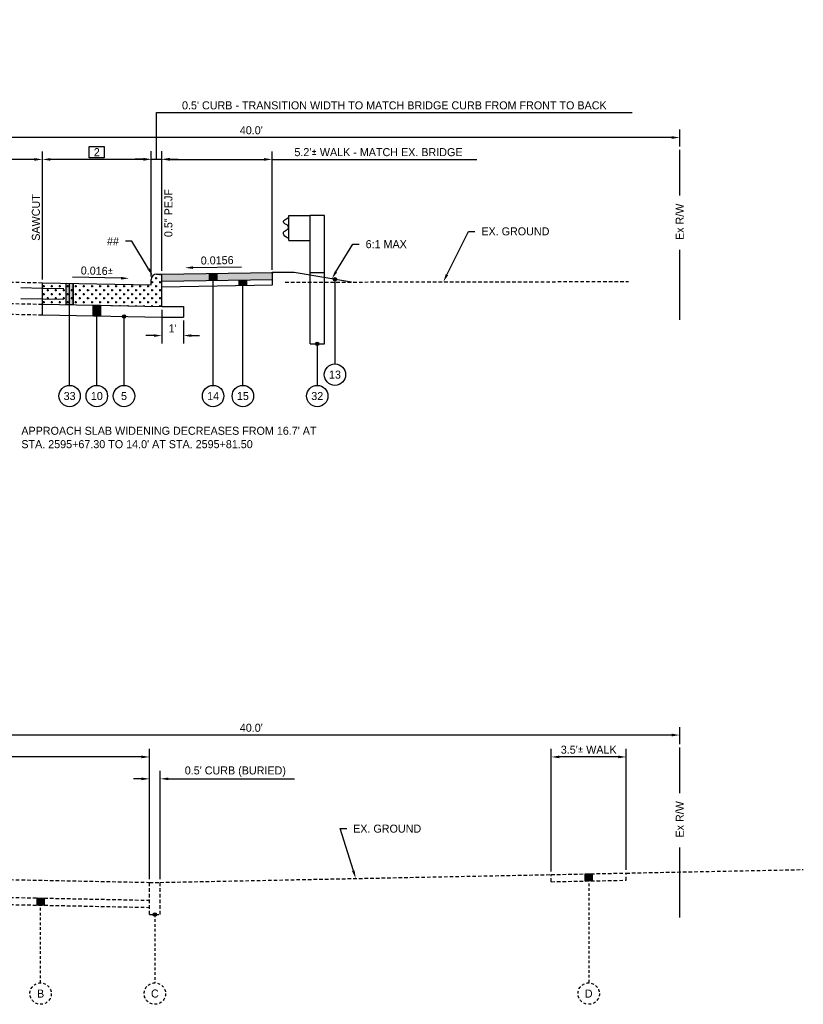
# Model space of a CAD drawing. Header units: feet. Extents: x 904 to 1979, y -2403 to -1843.
# Tile 14 of 34: x 1892 to 1928, y -2173 to -2127. Entities that reach past the tile are written whole.
import ezdxf
from ezdxf import colors
from ezdxf.entities.mleader import LeaderData, LeaderLine
from ezdxf.lldxf.tags import DXFTag
from ezdxf.math import Vec2, Vec3

# ---------------------------------------------------------------- set-up
doc = ezdxf.new("R2010")
doc.units = ezdxf.units.FT
doc.header["$MEASUREMENT"] = 0
doc.linetypes.add('HIDDEN', pattern=[0.375, 0.25, -0.125])
doc.linetypes.add('OhDOT_USTN3', pattern=[0.22, 0.165, -0.055])
for name, color, linetype in [('PV_X_EOP', 27, 'OhDOT_USTN3'), ('RD_P_GR_Rt', 1, 'grrtpr'), ('RD_P_Text', 1, 'Continuous'), ('RW_X_Fee_RW', 50, 'rowex'), ('SC_Shading1_Resurfacing', 247, 'Continuous'), ('SC_Shading2', 255, 'Continuous')]:
    doc.layers.add(name, color=color, linetype=linetype)
doc.styles.add('Slanted-Normal', font='font31.shx', dxfattribs={"height": 0.1})
doc.styles.get("Standard").update_dxf_attribs({"font": 'font31.shx'})
doc.styles.add('Straight-Normal', font='font30.shx', dxfattribs={"height": 0.1})
tags = doc.linetypes.add('grrtpr', pattern='A,0.18,["●",Standard,S=0.134,R=0,X=0,Y=-0.0925],0.135', length=0.315).pattern_tags.tags
tags[4] = DXFTag(74, 10)
doc.linetypes.add('rowex', pattern='A,0.75,-0.05,["Ex R/W",Straight-Normal,S=1,R=0,X=0,Y=-0.06],-0.7,0.75,-0.3,0.75,-0.3,0.75,-0.3,0.75,-0.3', length=5.7)
doc.dimstyles.new('COEC', dxfattribs={"dimscale": 13.9, "dimtxt": 0.18, "dimasz": 0.18, "dimexe": 0.18, "dimexo": 0.0625, "dimgap": 0.09, "dimtad": 1, "dimzin": 0, "dimdsep": 46, "dimtxsty": 'Standard', "dimcen": 0.09, "dimclrd": 256, "dimclre": 256, "dimclrt": 256, "dimaunit": 1, "dimadec": 4, "dimazin": 0, "dimtfac": 1, "dimtofl": 0, "dimtmove": 0, "dimatfit": 3, "dimfxl": 1, "dimtolj": 1, "dimtzin": 0, "dimlwd": -1, "dimlwe": -1, "dimarcsym": 0})

# ---------------------------------------------------------------- blocks, each defined once
blk = doc.blocks.new('*D1245')
at = {"layer": 'Defpoints', "color": 0, "transparency": 16777216}
for p in [(1882.37, -2132.317), (1882.37, -2132.894), (1922.37, -2132.894)]:
    blk.add_point(p, dxfattribs=at)
at = {"layer": 'RD_P_Text', "transparency": 16777216}
for p, q in [((1882.37, -2132.744), (1882.37, -2131.942)), ((1922.37, -2132.744), (1922.37, -2131.942)), ((1921.995, -2132.317), (1882.745, -2132.317))]:
    blk.add_line(p, q, dxfattribs=at)
for points in [[(1882.745, -2132.255), (1882.745, -2132.38), (1882.37, -2132.317)], [(1921.995, -2132.255), (1921.995, -2132.38), (1922.37, -2132.317)]]:
    blk.add_solid(points, dxfattribs=at)
at = {"layer": 'RD_P_Text', "transparency": 16777216, "insert": (1902.37, -2131.98), "char_height": 0.375, "attachment_point": 5}
blk.add_mtext("\\A1;40.0'", dxfattribs=at)
blk = doc.blocks.new('*D1247')
at = {"layer": 'Defpoints', "color": 0, "transparency": 16777216}
for p in [(1882.37, -2132.894), (1882.37, -2133.34), (1892.62, -2139.099)]:
    blk.add_point(p, dxfattribs=at)
at = {"layer": 'RD_P_Text', "transparency": 16777216}
for p, q in [((1882.37, -2133.044), (1882.37, -2133.715)), ((1892.62, -2138.949), (1892.62, -2132.965)), ((1892.245, -2133.34), (1882.745, -2133.34))]:
    blk.add_line(p, q, dxfattribs=at)
for points in [[(1882.745, -2133.277), (1882.745, -2133.402), (1882.37, -2133.34)], [(1892.245, -2133.277), (1892.245, -2133.402), (1892.62, -2133.34)]]:
    blk.add_solid(points, dxfattribs=at)
at = {"layer": 'RD_P_Text', "transparency": 16777216, "insert": (1887.495, -2133.002), "char_height": 0.375, "attachment_point": 5}
blk.add_mtext("\\A1;10.3'", dxfattribs=at)
blk = doc.blocks.new('*D1251')
at = {"layer": 'Defpoints', "color": 0, "transparency": 16777216}
for p in [(1892.62, -2133.34), (1897.7, -2138.951), (1892.62, -2139.099)]:
    blk.add_point(p, dxfattribs=at)
at = {"layer": 'RD_P_Text', "transparency": 16777216}
for p, q in [((1892.62, -2138.949), (1892.62, -2132.965)), ((1897.7, -2138.801), (1897.7, -2132.965)), ((1897.325, -2133.34), (1892.995, -2133.34))]:
    blk.add_line(p, q, dxfattribs=at)
for points in [[(1892.995, -2133.277), (1892.995, -2133.402), (1892.62, -2133.34)], [(1897.325, -2133.277), (1897.325, -2133.402), (1897.7, -2133.34)]]:
    blk.add_solid(points, dxfattribs=at)
at = {"layer": 'RD_P_Text', "transparency": 16777216, "insert": (1895.16, -2133.002), "char_height": 0.375, "attachment_point": 5}
blk.add_mtext('\\A1;2', dxfattribs=at)
blk = doc.blocks.new('*D1252')
at = {"layer": 'Defpoints', "color": 0, "transparency": 16777216}
for p in [(1903.346, -2133.34), (1898.2, -2138.701), (1903.346, -2138.64)]:
    blk.add_point(p, dxfattribs=at)
at = {"layer": 'RD_P_Text', "transparency": 16777216}
for p, q in [((1898.2, -2138.551), (1898.2, -2132.965)), ((1903.346, -2138.49), (1903.346, -2132.965)), ((1898.575, -2133.34), (1902.971, -2133.34)), ((1903.346, -2133.34), (1912.891, -2133.34))]:
    blk.add_line(p, q, dxfattribs=at)
for points in [[(1898.575, -2133.277), (1898.575, -2133.402), (1898.2, -2133.34)], [(1902.971, -2133.277), (1902.971, -2133.402), (1903.346, -2133.34)]]:
    blk.add_solid(points, dxfattribs=at)
at = {"layer": 'RD_P_Text', "transparency": 16777216, "insert": (1908.306, -2133.002), "char_height": 0.375, "attachment_point": 5}
blk.add_mtext("\\A1;5.2'{\\fISOCPEUR|b0|i0|c0|p34;%%P} WALK - MATCH EX. BRIDGE", dxfattribs=at)
blk = doc.blocks.new('*D1254')
at = {"layer": 'Defpoints', "color": 0, "transparency": 16777216}
for p in [(1898.2, -2133.329), (1897.7, -2138.951), (1898.2, -2138.701)]:
    blk.add_point(p, dxfattribs=at)
at = {"layer": 'RD_P_Text', "transparency": 16777216}
for p, q in [((1897.95, -2133.329), (1897.944, -2131.154)), ((1897.944, -2131.154), (1920.149, -2131.154)), ((1897.7, -2138.801), (1897.7, -2132.954)), ((1898.2, -2138.551), (1898.2, -2132.954)), ((1897.325, -2133.329), (1896.95, -2133.329)), ((1897.7, -2133.329), (1898.2, -2133.329)), ((1898.575, -2133.329), (1898.95, -2133.329))]:
    blk.add_line(p, q, dxfattribs=at)
for points in [[(1897.325, -2133.267), (1897.325, -2133.392), (1897.7, -2133.329)], [(1898.575, -2133.267), (1898.575, -2133.392), (1898.2, -2133.329)]]:
    blk.add_solid(points, dxfattribs=at)
at = {"layer": 'RD_P_Text', "transparency": 16777216, "insert": (1909.047, -2130.817), "char_height": 0.375, "attachment_point": 5}
blk.add_mtext("\\A1;0.5' CURB - TRANSITION WIDTH TO MATCH BRIDGE CURB FROM FRONT TO BACK", dxfattribs=at)
blk = doc.blocks.new('*D1256')
at = {"layer": 'Defpoints', "color": 0, "transparency": 16777216}
for p in [(1898.2, -2140.211), (1899.2, -2140.711), (1899.2, -2141.568)]:
    blk.add_point(p, dxfattribs=at)
at = {"layer": 'RD_P_Text', "transparency": 16777216}
for p, q in [((1898.2, -2140.361), (1898.2, -2141.943)), ((1899.2, -2140.861), (1899.2, -2141.943)), ((1897.825, -2141.568), (1897.45, -2141.568)), ((1899.575, -2141.568), (1899.95, -2141.568))]:
    blk.add_line(p, q, dxfattribs=at)
for points in [[(1897.825, -2141.506), (1897.825, -2141.631), (1898.2, -2141.568)], [(1899.575, -2141.506), (1899.575, -2141.631), (1899.2, -2141.568)]]:
    blk.add_solid(points, dxfattribs=at)
at = {"layer": 'RD_P_Text', "transparency": 16777216, "insert": (1898.7, -2141.231), "char_height": 0.375, "attachment_point": 5}
blk.add_mtext("\\A1;1'", dxfattribs=at)
blk = doc.blocks.new('*D1260')
at = {"layer": 'Defpoints', "color": 0, "transparency": 16777216}
for p in [(1882.37, -2160.227), (1882.37, -2160.804), (1922.37, -2160.804)]:
    blk.add_point(p, dxfattribs=at)
at = {"layer": 'RD_P_Text', "transparency": 16777216}
for p, q in [((1882.37, -2160.654), (1882.37, -2159.852)), ((1922.37, -2160.654), (1922.37, -2159.852)), ((1921.995, -2160.227), (1882.745, -2160.227))]:
    blk.add_line(p, q, dxfattribs=at)
for points in [[(1882.745, -2160.164), (1882.745, -2160.289), (1882.37, -2160.227)], [(1921.995, -2160.164), (1921.995, -2160.289), (1922.37, -2160.227)]]:
    blk.add_solid(points, dxfattribs=at)
at = {"layer": 'RD_P_Text', "transparency": 16777216, "insert": (1902.37, -2159.889), "char_height": 0.375, "attachment_point": 5}
blk.add_mtext("\\A1;40.0'", dxfattribs=at)
blk = doc.blocks.new('*D1258')
at = {"layer": 'Defpoints', "color": 0, "transparency": 16777216}
for p in [(1882.37, -2160.804), (1882.37, -2161.25), (1897.62, -2167.109)]:
    blk.add_point(p, dxfattribs=at)
at = {"layer": 'RD_P_Text', "transparency": 16777216}
for p, q in [((1882.37, -2160.954), (1882.37, -2161.625)), ((1897.62, -2166.959), (1897.62, -2160.875)), ((1897.245, -2161.25), (1882.745, -2161.25))]:
    blk.add_line(p, q, dxfattribs=at)
for points in [[(1882.745, -2161.187), (1882.745, -2161.312), (1882.37, -2161.25)], [(1897.245, -2161.187), (1897.245, -2161.312), (1897.62, -2161.25)]]:
    blk.add_solid(points, dxfattribs=at)
at = {"layer": 'RD_P_Text', "transparency": 16777216, "insert": (1889.995, -2160.912), "char_height": 0.375, "attachment_point": 5}
blk.add_mtext("\\A1;15.3'{\\fISOCPEUR|b0|i0|c0|p34;%%P}", dxfattribs=at)
blk = doc.blocks.new('*D1262')
at = {"layer": 'Defpoints', "color": 0, "transparency": 16777216}
for p in [(1897.62, -2162.272), (1897.62, -2167.109), (1898.12, -2167.109)]:
    blk.add_point(p, dxfattribs=at)
at = {"layer": 'RD_P_Text', "transparency": 16777216}
for p, q in [((1897.62, -2166.959), (1897.62, -2161.897)), ((1898.12, -2166.959), (1898.12, -2161.897)), ((1897.245, -2162.272), (1896.87, -2162.272)), ((1898.495, -2162.272), (1904.381, -2162.272))]:
    blk.add_line(p, q, dxfattribs=at)
for points in [[(1897.245, -2162.21), (1897.245, -2162.335), (1897.62, -2162.272)], [(1898.495, -2162.21), (1898.495, -2162.335), (1898.12, -2162.272)]]:
    blk.add_solid(points, dxfattribs=at)
at = {"layer": 'RD_P_Text', "transparency": 16777216, "insert": (1901.626, -2161.935), "char_height": 0.375, "attachment_point": 5}
blk.add_mtext("\\A1;0.5' CURB (BURIED)", dxfattribs=at)
blk = doc.blocks.new('*D1264')
at = {"layer": 'Defpoints', "color": 0, "transparency": 16777216}
for p in [(1916.37, -2161.25), (1916.37, -2166.744), (1919.87, -2166.674)]:
    blk.add_point(p, dxfattribs=at)
at = {"layer": 'RD_P_Text', "transparency": 16777216}
for p, q in [((1916.37, -2166.594), (1916.37, -2160.875)), ((1919.87, -2166.524), (1919.87, -2160.875)), ((1919.495, -2161.25), (1916.745, -2161.25))]:
    blk.add_line(p, q, dxfattribs=at)
for points in [[(1916.745, -2161.187), (1916.745, -2161.312), (1916.37, -2161.25)], [(1919.495, -2161.187), (1919.495, -2161.312), (1919.87, -2161.25)]]:
    blk.add_solid(points, dxfattribs=at)
at = {"layer": 'RD_P_Text', "transparency": 16777216, "insert": (1918.12, -2160.912), "char_height": 0.375, "attachment_point": 5}
blk.add_mtext("\\A1;3.5'{\\fISOCPEUR|b0|i0|c0|p34;%%P} WALK", dxfattribs=at)

msp = doc.modelspace()

# ---------------------------------------------------------------- hatches: boundary and pattern name
at = {"layer": 'RD_P_Text'}
h = msp.add_hatch(color=256, dxfattribs=at)
h.dxf.hatch_style = 1
h.paths.add_polyline_path([(1900.423, -2138.666), (1900.755, -2138.661), (1900.755, -2138.994), (1900.423, -2138.999)])
h = msp.add_hatch(color=256, dxfattribs=at)
h.dxf.hatch_style = 1
h.paths.add_polyline_path([(1901.811, -2138.977), (1902.143, -2138.972), (1902.143, -2139.222), (1901.811, -2139.227)])
h = msp.add_hatch(color=256, dxfattribs=at)
h.dxf.hatch_style = 1
edge = h.paths.add_edge_path()
edge.add_arc((1906.275, -2138.938), 0.08, 180, 540, ccw=False)
h = msp.add_hatch(color=256, dxfattribs=at)
h.dxf.hatch_style = 1
h.paths.add_polyline_path([(1893.723, -2139.121), (1894.056, -2139.128), (1894.056, -2140.128), (1893.723, -2140.121)])
h = msp.add_hatch(color=256, dxfattribs=at)
h.dxf.hatch_style = 1
h.paths.add_polyline_path([(1894.993, -2140.147), (1895.326, -2140.153), (1895.326, -2140.653), (1894.993, -2140.647)])
h = msp.add_hatch(color=256, dxfattribs=at)
h.dxf.hatch_style = 1
edge = h.paths.add_edge_path()
edge.add_arc((1896.43, -2140.675), 0.08, 0, 360)
h = msp.add_hatch(color=256, dxfattribs=at)
h.dxf.hatch_style = 1
edge = h.paths.add_edge_path()
edge.add_arc((1905.449, -2141.953), 0.08, 180, 540, ccw=False)
h = msp.add_hatch(color=256, dxfattribs=at)
h.dxf.hatch_style = 1
h.paths.add_polyline_path([(1917.953, -2166.712), (1918.286, -2166.706), (1918.286, -2167.039), (1917.953, -2167.045)])
h = msp.add_hatch(color=256, dxfattribs=at)
h.dxf.hatch_style = 1
h.paths.add_polyline_path([(1892.37, -2167.837), (1892.703, -2167.844), (1892.703, -2168.177), (1892.37, -2168.17)])
h = msp.add_hatch(color=256, dxfattribs=at)
h.dxf.hatch_style = 1
edge = h.paths.add_edge_path()
edge.add_arc((1897.87, -2168.609), 0.08, 0, 360)
at = {"layer": 'SC_Shading1_Resurfacing'}
h = msp.add_hatch(dxfattribs=at)
h.set_pattern_fill('CROSS', color=256, scale=0.75)
h.set_pattern_definition([(0, (25.7012, -0.07276), (0.1875, 0.1875), [0.09375, -0.28125]), (90, (25.74808, -0.11963), (-0.1875, 0.1875), [0.09375, -0.28125])])
edge = h.paths.add_edge_path()
edge.add_line((1892.62, -2139.099), (1892.62, -2140.099))
edge.add_line((1892.62, -2140.099), (1898.2, -2140.211))
edge.add_line((1898.2, -2140.211), (1898.2, -2138.701))
edge.add_line((1898.2, -2138.701), (1897.95, -2138.701))
edge.add_arc((1897.95, -2138.951), 0.25, 90, 180)
edge.add_line((1897.7, -2138.951), (1897.7, -2139.201))
edge.add_line((1897.7, -2139.201), (1892.62, -2139.099))
at = {"layer": 'SC_Shading2'}
h = msp.add_hatch(color=256, dxfattribs=at)
h.dxf.hatch_style = 1
h.paths.add_polyline_path([(1903.366, -2138.953), (1903.366, -2138.62), (1898.2, -2138.701), (1898.2, -2139.034)])

# ---------------------------------------------------------------- linework, layer by layer
at = {"layer": 'PV_X_EOP', "flags": 128}
for points in [[(1882.37, -2138.894), (1892.62, -2139.099)], [(1903.953, -2139.072), (1919.974, -2139.044)], [(1882.37, -2139.894), (1892.62, -2140.099)], [(1882.37, -2140.394), (1892.62, -2140.599)], [(1919.87, -2166.674), (1928.136, -2166.509)], [(1882.37, -2166.804), (1897.62, -2167.109)], [(1898.12, -2167.109), (1916.37, -2166.744)], [(1916.37, -2166.744), (1919.87, -2166.674)], [(1916.37, -2167.077), (1916.37, -2166.744)], [(1916.37, -2167.077), (1919.87, -2167.007)], [(1919.87, -2167.007), (1919.87, -2166.674)], [(1897.62, -2168.609), (1897.62, -2167.109)], [(1897.62, -2167.109), (1898.12, -2167.109)], [(1898.12, -2168.609), (1898.12, -2167.109)], [(1882.37, -2167.637), (1897.62, -2167.942)], [(1882.37, -2167.97), (1897.62, -2168.275)], [(1897.62, -2168.609), (1898.12, -2168.609)]]:
    msp.add_lwpolyline(points, dxfattribs=at)
at = {"layer": 'RD_P_GR_Rt', "linetype": 'Continuous'}
for points in [[(1904.116, -2137.12), (1904.116, -2135.953)], [(1904.116, -2135.953), (1905.116, -2135.953)], [(1905.116, -2141.953), (1905.116, -2135.953)], [(1905.782, -2135.953), (1905.116, -2135.953)], [(1905.782, -2141.953), (1905.782, -2135.953)], [(1904.116, -2137.12), (1905.116, -2137.12)], [(1905.116, -2138.62), (1905.782, -2138.62)], [(1905.116, -2141.953), (1905.782, -2141.953)]]:
    msp.add_lwpolyline(points, dxfattribs=at)
msp.add_circle((1903.366, -2138.62), 0.02, dxfattribs=at)
msp.add_spline([(1904.116, -2137.036), (1903.892, -2136.86), (1903.868, -2136.758), (1903.958, -2136.672), (1904.094, -2136.572), (1904.11, -2136.542), (1904.097, -2136.466), (1903.895, -2136.294), (1903.875, -2136.227), (1904.034, -2136.105), (1904.116, -2136.036)], degree=3, dxfattribs=at)
at = {"layer": 'RD_P_Text'}
msp.add_lwpolyline([(1894.81, -2132.735), (1895.51, -2132.735), (1895.51, -2133.269), (1894.81, -2133.269)], close=True, dxfattribs=at)
at = {"layer": 'RD_P_Text', "linetype": 'ByBlock', "lineweight": -2}
for points in [[(1899.651, -2138.394), (1901.915, -2138.358)], [(1896.292, -2138.888), (1894.028, -2138.843)]]:
    msp.add_lwpolyline(points, dxfattribs=at)
at = {"layer": 'RD_P_Text', "ltscale": 0.5, "flags": 128}
for points in [[(1897.7, -2139.201), (1897.7, -2138.951)], [(1898.2, -2140.211), (1898.2, -2138.701)], [(1903.366, -2139.203), (1903.366, -2138.62)], [(1892.62, -2140.599), (1892.62, -2139.099)], [(1892.62, -2139.099), (1897.7, -2139.201)], [(1893.723, -2140.121), (1893.723, -2139.121)], [(1893.89, -2143.894), (1893.89, -2139.124)], [(1894.056, -2140.128), (1894.056, -2139.128)], [(1892.62, -2140.099), (1898.2, -2140.211)], [(1894.993, -2140.647), (1894.993, -2140.147)], [(1895.16, -2143.894), (1895.16, -2140.15)], [(1895.326, -2140.653), (1895.326, -2140.153)], [(1892.62, -2140.599), (1898.2, -2140.711)], [(1896.43, -2143.894), (1896.43, -2140.675)], [(1892.37, -2168.17), (1892.37, -2167.837)], [(1892.703, -2168.177), (1892.703, -2167.844)]]:
    msp.add_lwpolyline(points, dxfattribs=at)
at = {"layer": 'RD_P_Text', "flags": 128}
for points in [[(1897.95, -2138.701), (1898.2, -2138.701)], [(1898.2, -2138.701), (1903.366, -2138.62)], [(1898.2, -2139.034), (1903.366, -2138.953)], [(1900.423, -2138.666), (1900.755, -2138.661), (1900.755, -2138.994), (1900.423, -2138.999), (1900.423, -2138.666)], [(1900.423, -2138.999), (1900.423, -2138.666)], [(1900.589, -2143.894), (1900.589, -2138.663)], [(1900.755, -2138.994), (1900.755, -2138.661)], [(1901.811, -2138.977), (1902.143, -2138.972), (1902.143, -2139.222), (1901.811, -2139.227), (1901.811, -2138.977)], [(1901.811, -2139.227), (1901.811, -2138.977)], [(1901.977, -2143.894), (1901.977, -2138.975)], [(1902.143, -2139.222), (1902.143, -2138.972)], [(1904.366, -2138.62), (1903.366, -2138.62)], [(1907.046, -2139.067), (1904.366, -2138.62)], [(1906.275, -2138.938), (1906.275, -2142.894)], [(1891.62, -2139.329), (1892.62, -2139.349), (1893.62, -2139.369)], [(1893.723, -2139.121), (1894.056, -2139.128), (1894.056, -2140.128), (1893.723, -2140.121), (1893.723, -2139.121)], [(1898.2, -2139.284), (1903.366, -2139.203)], [(1891.62, -2139.829), (1892.62, -2139.849), (1893.62, -2139.869)], [(1894.993, -2140.147), (1895.326, -2140.153), (1895.326, -2140.653), (1894.993, -2140.647), (1894.993, -2140.147)], [(1898.2, -2140.211), (1899.2, -2140.211)], [(1899.2, -2140.211), (1899.2, -2140.711)], [(1898.2, -2140.711), (1899.2, -2140.711)], [(1905.449, -2141.953), (1905.449, -2143.894)], [(1917.953, -2166.712), (1918.286, -2166.706), (1918.286, -2167.039), (1917.953, -2167.045), (1917.953, -2166.712)], [(1917.953, -2166.712), (1917.953, -2167.045)], [(1918.286, -2166.706), (1918.286, -2167.039)], [(1892.37, -2167.837), (1892.703, -2167.844), (1892.703, -2168.177), (1892.37, -2168.17), (1892.37, -2167.837)]]:
    msp.add_lwpolyline(points, dxfattribs=at)
at = {"layer": 'RD_P_Text', "linetype": 'HIDDEN', "ltscale": 0.5, "flags": 128}
for points in [[(1918.12, -2166.709), (1918.12, -2171.804)], [(1892.536, -2171.804), (1892.536, -2167.841)], [(1897.87, -2168.609), (1897.87, -2171.804)]]:
    msp.add_lwpolyline(points, dxfattribs=at)
at = {"layer": 'RD_P_Text'}
for centre, radius in [((1906.275, -2138.938), 0.08), ((1896.43, -2140.675), 0.08), ((1905.449, -2141.953), 0.08), ((1906.275, -2143.394), 0.5), ((1893.89, -2144.394), 0.5), ((1895.16, -2144.394), 0.5), ((1896.43, -2144.394), 0.5), ((1900.589, -2144.394), 0.5), ((1901.977, -2144.394), 0.5), ((1905.449, -2144.394), 0.5), ((1897.87, -2168.609), 0.08)]:
    msp.add_circle(centre, radius, dxfattribs=at)
at = {"layer": 'RD_P_Text', "linetype": 'HIDDEN', "ltscale": 0.5}
for centre in [(1892.536, -2172.304), (1897.87, -2172.304), (1918.12, -2172.304)]:
    msp.add_circle(centre, 0.5, dxfattribs=at)
at = {"layer": 'RD_P_Text', "ltscale": 0.5}
msp.add_arc((1897.95, -2138.951), 0.25, 90, 180, dxfattribs=at)
at = {"layer": 'RD_P_Text'}
for points in [[(1899.652, -2138.456), (1899.276, -2138.4), (1899.65, -2138.331)], [(1896.29, -2138.951), (1896.667, -2138.896), (1896.293, -2138.826)]]:
    msp.add_solid(points, dxfattribs=at)
at = {"layer": 'RW_X_Fee_RW', "linetype": 'Continuous', "ltscale": 0.5, "flags": 128}
for points in [[(1922.37, -2135.03), (1922.37, -2132.894)], [(1922.37, -2140.838), (1922.37, -2137.563)], [(1922.37, -2162.94), (1922.37, -2160.804)], [(1922.37, -2168.748), (1922.37, -2165.473)]]:
    msp.add_lwpolyline(points, dxfattribs=at)

# ---------------------------------------------------------------- texts
at = {"layer": 'RD_P_Text', "char_height": 0.375, "attachment_point": 5}
for s, width, insert, rotation in [('0.5" PEJF', 34.83485, (1898.503, -2135.847), 90), ('SAWCUT', 34.83485, (1892.317, -2136.052), 90), ('0.0156', 2.91398, (1900.778, -2138.054), 0.8937), ('0.016{\\fISOCPEUR|b0|i0|c0|p34;%%P}', 2.91398, (1895.166, -2138.543), 358.8542)]:
    msp.add_mtext_dynamic_manual_height_columns(s, width=width, gutter_width=10, heights=[0], dxfattribs=dict(at, insert=insert, rotation=rotation))
at = {"layer": 'RD_P_Text', "char_height": 0.375}
for s, width, heights, insert, attachment_point in [('13', 34.83485, [0], (1906.275, -2143.394), 5), ('\\pxt43;33', 34.83485, [0], (1893.89, -2144.394), 5), ('10', 34.83485, [0], (1895.16, -2144.394), 5), ('\\pxt43;5', 34.83485, [0], (1896.43, -2144.394), 5), ('14', 34.83485, [0], (1900.589, -2144.394), 5), ('15', 34.83485, [0], (1901.977, -2144.394), 5), ('32', 34.83485, [0], (1905.449, -2144.394), 5), ("APPROACH SLAB WIDENING DECREASES FROM 16.7' AT\\PSTA. 2595+67.30 TO 14.0' AT STA. 2595+81.50", 21.75627, [9.075], (1891.637, -2145.827), 1), ('B', 34.83485, [0], (1892.536, -2172.304), 5), ('\\pxt43;C', 34.83485, [0], (1897.87, -2172.304), 5), ('\\pxt43;D', 34.83485, [0], (1918.12, -2172.304), 5)]:
    msp.add_mtext_dynamic_manual_height_columns(s, width=width, gutter_width=10, heights=heights, dxfattribs=dict(at, insert=insert, attachment_point=attachment_point))
at = {"layer": 'RW_X_Fee_RW', "char_height": 0.375, "attachment_point": 5, "rotation": 90}
for insert in [(1922.37, -2136.254), (1922.37, -2164.164)]:
    msp.add_mtext_dynamic_manual_height_columns('Ex R/W', width=34.83485, gutter_width=10, heights=[0.375], dxfattribs=dict(at, insert=insert))

# ---------------------------------------------------------------- dimensions: what is measured, and where the dimension line sits
at = {"layer": 'RD_P_Text'}
for base, p1, p2, text, override, picture, middle in [((1898.2, -2133.329), (1897.7, -2138.951), (1898.2, -2138.701), "0.5' CURB - TRANSITION WIDTH TO MATCH BRIDGE CURB FROM FRONT TO BACK", {"dimscale": 3, "dimtxt": 0.125, "dimasz": 0.125, "dimexe": 0.125, "dimexo": 0.05, "dimgap": 0.05, "dimtmove": 1}, '*D1254', (1898.094, -2131.154)), ((1903.346, -2133.34), (1898.2, -2138.701), (1903.346, -2138.64), "5.2'{\\fISOCPEUR|b0|i0|c0|p34;%%P} WALK - MATCH EX. BRIDGE", {"dimscale": 3, "dimtxt": 0.125, "dimasz": 0.125, "dimexe": 0.125, "dimexo": 0.05, "dimgap": 0.05}, '*D1252', (1908.306, -2133.34))]:
    dim = msp.add_linear_dim(base=base, p1=p1, p2=p2, angle=180, text=text, dimstyle='COEC', override=override, dxfattribs=at)
    dim.commit()
    dim.dimension.update_dxf_attribs({"geometry": picture, "text_midpoint": middle, "dimtype": 160})
for base, p1, p2, text, picture, middle in [((1882.37, -2132.317), (1922.37, -2132.894), (1882.37, -2132.894), "40.0'", '*D1245', (1902.37, -2131.98)), ((1882.37, -2133.34), (1892.62, -2139.099), (1882.37, -2132.894), "10.3'", '*D1247', (1887.495, -2133.002)), ((1892.62, -2133.34), (1897.7, -2138.951), (1892.62, -2139.099), '2', '*D1251', (1895.16, -2133.002)), ((1882.37, -2160.227), (1922.37, -2160.804), (1882.37, -2160.804), "40.0'", '*D1260', (1902.37, -2159.889)), ((1916.37, -2161.25), (1919.87, -2166.674), (1916.37, -2166.744), "3.5'{\\fISOCPEUR|b0|i0|c0|p34;%%P} WALK", '*D1264', (1918.12, -2160.912)), ((1882.37, -2161.25), (1897.62, -2167.109), (1882.37, -2160.804), "15.3'{\\fISOCPEUR|b0|i0|c0|p34;%%P}", '*D1258', (1889.995, -2160.912))]:
    dim = msp.add_linear_dim(base=base, p1=p1, p2=p2, text=text, dimstyle='COEC', override={"dimscale": 3, "dimtxt": 0.125, "dimasz": 0.125, "dimexe": 0.125, "dimexo": 0.05, "dimgap": 0.05}, dxfattribs=at)
    dim.commit()
    dim.dimension.update_dxf_attribs({"geometry": picture, "text_midpoint": middle})
dim = msp.add_linear_dim(base=(1899.2, -2141.568), p1=(1898.2, -2140.211), p2=(1899.2, -2140.711), angle=180, text="1'", dimstyle='COEC', override={"dimscale": 3, "dimtxt": 0.125, "dimasz": 0.125, "dimexe": 0.125, "dimexo": 0.05, "dimgap": 0.05}, dxfattribs=at)
dim.commit()
dim.dimension.update_dxf_attribs({"geometry": '*D1256', "text_midpoint": (1898.7, -2141.231)})
dim = msp.add_linear_dim(base=(1897.62, -2162.272), p1=(1898.12, -2167.109), p2=(1897.62, -2167.109), text="0.5' CURB (BURIED)", dimstyle='COEC', override={"dimscale": 3, "dimtxt": 0.125, "dimasz": 0.125, "dimexe": 0.125, "dimexo": 0.05, "dimgap": 0.05}, dxfattribs=at)
dim.commit()
dim.dimension.update_dxf_attribs({"geometry": '*D1262', "text_midpoint": (1901.626, -2162.272), "dimtype": 160})

# ---------------------------------------------------------------- leaders
ml = msp.add_multileader_mtext('Standard', dxfattribs=at)
ml.set_content('EX. GROUND', color=256, style='Slanted-Normal')
ml.set_leader_properties()
ml.build(insert=Vec2(0, 0))
ml.multileader.update_dxf_attribs({"dogleg_length": 0.1, "arrow_head_size": 0.375, "scale": 3})
ctx = ml.context
ctx.base_point, ctx.scale, ctx.char_height, ctx.arrow_head_size, ctx.landing_gap_size, ctx.plane_origin = Vec3(1912.809, -2136.7), 3, 0.375, 0.375, 0.3, Vec3(1912.11, -2135.975)
notes = []
notes.append((ctx, [(1, (1, 1, 0), (1912.509, -2136.7), (1, 0), 0.3, [(0, [(1911.336, -2139.059)], 0, [])])]))
ctx.mtext.insert, ctx.mtext.flow_direction = Vec3(1913.109, -2136.512), 5
ml = msp.add_multileader_mtext('Standard', dxfattribs=at)
ml.set_content('##', color=256, style='Slanted-Normal')
ml.set_leader_properties()
ml.build(insert=Vec2(0, 0))
ml.multileader.update_dxf_attribs({"dogleg_length": 0.1, "arrow_head_size": 0.375, "scale": 3})
ctx = ml.context
ctx.base_point, ctx.scale, ctx.char_height, ctx.arrow_head_size, ctx.landing_gap_size, ctx.plane_origin = Vec3(1895.149, -2137.158), 3, 0.375, 0.375, 0.3, Vec3(1901.427, -2136.741)
ctx.text_align_type = 2
notes.append((ctx, [(0, (1, 1, 0), (1896.793, -2137.158), (-1, 0), 0.3, [(0, [(1897.773, -2138.774)], 0, [])])]))
ctx.mtext.insert, ctx.mtext.alignment, ctx.mtext.flow_direction = Vec3(1896.193, -2136.971), 3, 5
ml = msp.add_multileader_mtext('Standard', dxfattribs=at)
ml.set_content('6:1 MAX', color=256, style='Slanted-Normal')
ml.set_leader_properties()
ml.build(insert=Vec2(0, 0))
ml.multileader.update_dxf_attribs({"dogleg_length": 0.1, "arrow_head_size": 0.375, "scale": 3})
ctx = ml.context
ctx.base_point, ctx.scale, ctx.char_height, ctx.arrow_head_size, ctx.landing_gap_size, ctx.plane_origin = Vec3(1907.407, -2137.298), 3, 0.375, 0.375, 0.3, Vec3(1902.473, -2136.881)
notes.append((ctx, [(0, (1, 1, 0), (1907.107, -2137.298), (1, 0), 0.3, [(0, [(1906.128, -2138.914)], 0, [])])]))
ctx.mtext.insert, ctx.mtext.flow_direction = Vec3(1907.707, -2137.111), 5
ml = msp.add_multileader_mtext('Standard', dxfattribs=at)
ml.set_content('EX. GROUND', color=256, style='Slanted-Normal')
ml.set_leader_properties()
ml.build(insert=Vec2(0, 0))
ml.multileader.update_dxf_attribs({"dogleg_length": 0.1, "arrow_head_size": 0.375, "scale": 3})
ctx = ml.context
ctx.base_point, ctx.scale, ctx.char_height, ctx.arrow_head_size, ctx.landing_gap_size, ctx.plane_origin = Vec3(1906.824, -2164.599), 3, 0.375, 0.375, 0.3, Vec3(1904.551, -2164.599)
notes.append((ctx, [(0, (1, 1, 0), (1906.524, -2164.599), (1, 0), 0.3, [(0, [(1907.245, -2166.926)], 0, [])])]))
ctx.mtext.insert, ctx.mtext.flow_direction = Vec3(1907.124, -2164.411), 5
for ctx, leaders in notes:
    for number, flags, end, landing, length, lines in leaders:
        leader = LeaderData()
        leader.index, (leader.has_last_leader_line, leader.has_dogleg_vector, leader.attachment_direction) = number, flags
        leader.last_leader_point, leader.dogleg_vector, leader.dogleg_length = Vec3(end), Vec3(landing), length
        for number, points, colour, breaks in lines:
            line = LeaderLine()
            line.index, line.vertices, line.color, line.breaks = number, Vec3.list(points), colors.encode_raw_color(colour), breaks
            leader.lines.append(line)
        ctx.leaders.append(leader)

doc.saveas('drawing.dxf')
